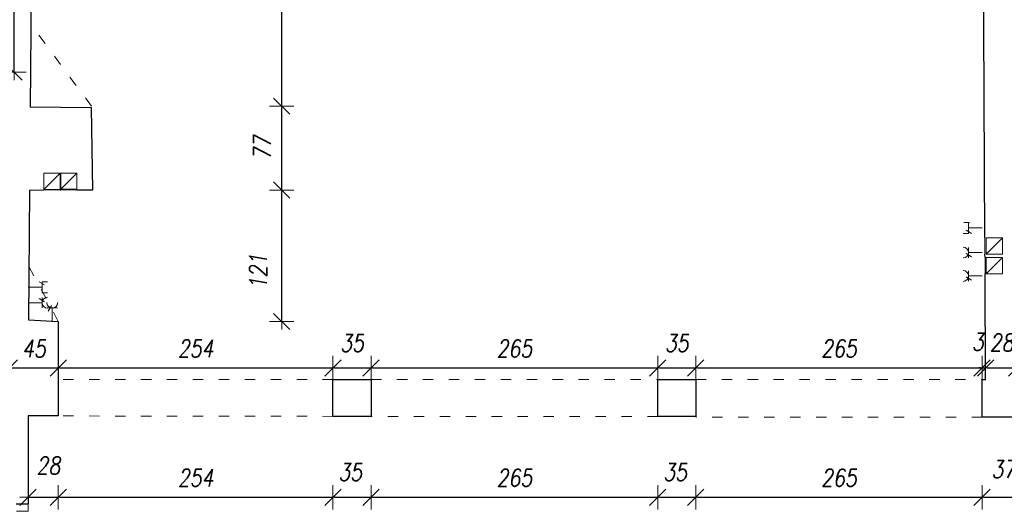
# Model space of a CAD drawing. Header units: millimetres. Extents: x -58431 to 28973, y -32170 to 9431.
# Tile 21 of 54: x -43813 to -34707, y -9035 to -4495. Entities that reach past the tile are written whole.
import ezdxf

# ---------------------------------------------------------------- set-up
doc = ezdxf.new("R2010")
doc.units = ezdxf.units.MM
doc.header["$LTSCALE"] = 8
doc.linetypes.add('ACAD_ISO03W100', pattern=[30, 12, -18])
doc.layers.get('Defpoints').update_dxf_attribs({"lineweight": 0})
for name, color, linetype, lineweight in [('A_DIMEN', 7, 'Continuous', 0), ('BAM_OPISY POWIERZCHNI', 40, 'Continuous', 0), ('instalacje', 6, 'Continuous', 0), ('OTWARCIE WENTYLACJI', 255, 'Continuous', 0), ('piętro_dzwi i okna', 3, 'Continuous', 0), ('piętro_podciąg', 2, 'ACAD_ISO03W100', 0), ('piętro_rzut', 7, 'Continuous', 30)]:
    doc.layers.add(name, color=color, linetype=linetype, lineweight=lineweight)
doc.styles.add('ROMANS1', font='romans.shx', dxfattribs={"width": 0.8, "oblique": 10})
doc.dimstyles.new('NARCH100', dxfattribs={"dimscale": 100, "dimtxt": 1.6, "dimasz": 0.15, "dimexe": 0, "dimexo": 0, "dimgap": 1, "dimtad": 1, "dimdec": 0, "dimlfac": 0.1, "dimrnd": 1, "dimdsep": 46, "dimtxsty": 'ROMANS1', "dimblk": 'wym', "dimcen": -1.5, "dimse1": 1, "dimse2": 1, "dimclrd": 4, "dimclre": 4, "dimclrt": 3, "dimadec": 0, "dimazin": 0, "dimtfac": 0.04, "dimtdec": 0, "dimtmove": 2, "dimatfit": 3, "dimldrblk": 'wym', "dimfxl": 0, "dimtolj": 1, "dimarcsym": 0})

# ---------------------------------------------------------------- blocks, each defined once
blk = doc.blocks.new('wym')
at = {"layer": 'A_DIMEN', "color": 4, "ltscale": 100}
for p, q in [((0, -7.5), (0, 7.5)), ((-5, -5), (5, 5)), ((-5, 0), (5, 0))]:
    blk.add_line(p, q, dxfattribs=at)
blk = doc.blocks.new('*D724')
at = {"layer": 'BAM_OPISY POWIERZCHNI', "color": 4, "lineweight": -2, "transparency": 16777216}
blk.add_line((-43892.5, -7711.9), (-43471, -7711.9), dxfattribs=at)
at = {"layer": 'Defpoints', "color": 0, "transparency": 16777216}
for p in [(-43907.5, -7543.8), (-43456, -7711.9), (-43456, -8154.8)]:
    blk.add_point(p, dxfattribs=at)
at = {"layer": 'BAM_OPISY POWIERZCHNI', "color": 4, "lineweight": -2, "transparency": 16777216, "xscale": 15, "yscale": 15, "zscale": 15, "rotation": 179.9999999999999}
blk.add_blockref('wym', (-43907.5, -7711.9), dxfattribs=at)
at = {"layer": 'BAM_OPISY POWIERZCHNI', "color": 4, "lineweight": -2, "transparency": 16777216, "xscale": 15, "yscale": 15, "zscale": 15}
blk.add_blockref('wym', (-43456, -7711.9), dxfattribs=at)
at = {"layer": 'BAM_OPISY POWIERZCHNI', "color": 3, "transparency": 16777216, "insert": (-43681.7, -7531.9), "char_height": 160, "attachment_point": 5, "style": 'ROMANS1'}
blk.add_mtext('\\A1;45', dxfattribs=at)
blk = doc.blocks.new('*D725')
at = {"layer": 'BAM_OPISY POWIERZCHNI', "color": 4, "lineweight": -2, "transparency": 16777216}
blk.add_line((-43441, -7711.9), (-40930.5, -7711.9), dxfattribs=at)
at = {"layer": 'Defpoints', "color": 0, "transparency": 16777216}
for p in [(-40915.5, -7711.9), (-40915.5, -7818.4), (-43456, -8154.8)]:
    blk.add_point(p, dxfattribs=at)
at = {"layer": 'BAM_OPISY POWIERZCHNI', "color": 4, "lineweight": -2, "transparency": 16777216, "xscale": 15, "yscale": 15, "zscale": 15, "rotation": 179.9999999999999}
blk.add_blockref('wym', (-43456, -7711.9), dxfattribs=at)
at = {"layer": 'BAM_OPISY POWIERZCHNI', "color": 4, "lineweight": -2, "transparency": 16777216, "xscale": 15, "yscale": 15, "zscale": 15}
blk.add_blockref('wym', (-40915.5, -7711.9), dxfattribs=at)
at = {"layer": 'BAM_OPISY POWIERZCHNI', "color": 3, "transparency": 16777216, "insert": (-42185.7, -7531.9), "char_height": 160, "attachment_point": 5, "style": 'ROMANS1'}
blk.add_mtext('\\A1;254', dxfattribs=at)
blk = doc.blocks.new('*D726')
at = {"layer": 'BAM_OPISY POWIERZCHNI', "color": 4, "lineweight": -2, "transparency": 16777216}
blk.add_line((-40900.5, -7711.9), (-40579, -7711.9), dxfattribs=at)
at = {"layer": 'Defpoints', "color": 0, "transparency": 16777216}
for p in [(-40564, -7711.9), (-40915.5, -7818.4), (-40564, -7818.4)]:
    blk.add_point(p, dxfattribs=at)
at = {"layer": 'BAM_OPISY POWIERZCHNI', "color": 4, "lineweight": -2, "transparency": 16777216, "xscale": 15, "yscale": 15, "zscale": 15, "rotation": 179.9999999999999}
blk.add_blockref('wym', (-40915.5, -7711.9), dxfattribs=at)
at = {"layer": 'BAM_OPISY POWIERZCHNI', "color": 4, "lineweight": -2, "transparency": 16777216, "xscale": 15, "yscale": 15, "zscale": 15}
blk.add_blockref('wym', (-40564, -7711.9), dxfattribs=at)
at = {"layer": 'BAM_OPISY POWIERZCHNI', "color": 3, "transparency": 16777216, "insert": (-40739.7, -7481.9), "char_height": 160, "attachment_point": 5, "style": 'ROMANS1'}
blk.add_mtext('\\A1;35', dxfattribs=at)
blk = doc.blocks.new('*D727')
at = {"layer": 'BAM_OPISY POWIERZCHNI', "color": 4, "lineweight": -2, "transparency": 16777216}
blk.add_line((-40549, -7711.9), (-37927.3, -7711.9), dxfattribs=at)
at = {"layer": 'Defpoints', "color": 0, "transparency": 16777216}
for p in [(-37912.3, -7711.9), (-40564, -7818.4), (-37912.3, -7818.4)]:
    blk.add_point(p, dxfattribs=at)
at = {"layer": 'BAM_OPISY POWIERZCHNI', "color": 4, "lineweight": -2, "transparency": 16777216, "xscale": 15, "yscale": 15, "zscale": 15, "rotation": 179.9999999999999}
blk.add_blockref('wym', (-40564, -7711.9), dxfattribs=at)
at = {"layer": 'BAM_OPISY POWIERZCHNI', "color": 4, "lineweight": -2, "transparency": 16777216, "xscale": 15, "yscale": 15, "zscale": 15}
blk.add_blockref('wym', (-37912.3, -7711.9), dxfattribs=at)
at = {"layer": 'BAM_OPISY POWIERZCHNI', "color": 3, "transparency": 16777216, "insert": (-39238.1, -7531.9), "char_height": 160, "attachment_point": 5, "style": 'ROMANS1'}
blk.add_mtext('\\A1;265', dxfattribs=at)
blk = doc.blocks.new('*D728')
at = {"layer": 'BAM_OPISY POWIERZCHNI', "color": 4, "lineweight": -2, "transparency": 16777216}
blk.add_line((-37897.3, -7711.9), (-37575.8, -7711.9), dxfattribs=at)
at = {"layer": 'Defpoints', "color": 0, "transparency": 16777216}
for p in [(-37560.8, -7711.9), (-37912.3, -7818.4), (-37560.8, -7818.4)]:
    blk.add_point(p, dxfattribs=at)
at = {"layer": 'BAM_OPISY POWIERZCHNI', "color": 4, "lineweight": -2, "transparency": 16777216, "xscale": 15, "yscale": 15, "zscale": 15, "rotation": 179.9999999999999}
blk.add_blockref('wym', (-37912.3, -7711.9), dxfattribs=at)
at = {"layer": 'BAM_OPISY POWIERZCHNI', "color": 4, "lineweight": -2, "transparency": 16777216, "xscale": 15, "yscale": 15, "zscale": 15}
blk.add_blockref('wym', (-37560.8, -7711.9), dxfattribs=at)
at = {"layer": 'BAM_OPISY POWIERZCHNI', "color": 3, "transparency": 16777216, "insert": (-37736.6, -7481.9), "char_height": 160, "attachment_point": 5, "style": 'ROMANS1'}
blk.add_mtext('\\A1;35', dxfattribs=at)
blk = doc.blocks.new('*D729')
at = {"layer": 'BAM_OPISY POWIERZCHNI', "color": 4, "lineweight": -2, "transparency": 16777216}
blk.add_line((-37545.8, -7711.9), (-34927.5, -7711.9), dxfattribs=at)
at = {"layer": 'Defpoints', "color": 0, "transparency": 16777216}
for p in [(-34912.5, -7711.9), (-37560.8, -7818.4), (-34912.5, -7817.9)]:
    blk.add_point(p, dxfattribs=at)
at = {"layer": 'BAM_OPISY POWIERZCHNI', "color": 4, "lineweight": -2, "transparency": 16777216, "xscale": 15, "yscale": 15, "zscale": 15, "rotation": 179.9999999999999}
blk.add_blockref('wym', (-37560.8, -7711.9), dxfattribs=at)
at = {"layer": 'BAM_OPISY POWIERZCHNI', "color": 4, "lineweight": -2, "transparency": 16777216, "xscale": 15, "yscale": 15, "zscale": 15}
blk.add_blockref('wym', (-34912.5, -7711.9), dxfattribs=at)
at = {"layer": 'BAM_OPISY POWIERZCHNI', "color": 3, "transparency": 16777216, "insert": (-36236.7, -7531.9), "char_height": 160, "attachment_point": 5, "style": 'ROMANS1'}
blk.add_mtext('\\A1;265', dxfattribs=at)
blk = doc.blocks.new('*D730')
at = {"layer": 'BAM_OPISY POWIERZCHNI', "color": 4, "lineweight": -2, "transparency": 16777216}
for p, q in [((-34927.5, -7711.9), (-34942.5, -7711.9)), ((-34912.5, -7711.9), (-34879.8, -7711.9)), ((-34864.8, -7711.9), (-34849.8, -7711.9))]:
    blk.add_line(p, q, dxfattribs=at)
at = {"layer": 'Defpoints', "color": 0, "transparency": 16777216}
for p in [(-34879.8, -7711.9), (-34912.5, -7817.9), (-34879.8, -7817.7)]:
    blk.add_point(p, dxfattribs=at)
at = {"layer": 'BAM_OPISY POWIERZCHNI', "color": 4, "lineweight": -2, "transparency": 16777216, "xscale": 15, "yscale": 15, "zscale": 15}
for p, rotation in [((-34912.5, -7711.9), 359.9999999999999), ((-34879.8, -7711.9), 179.9999999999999)]:
    blk.add_blockref('wym', p, dxfattribs=dict(at, rotation=rotation))
at = {"layer": 'BAM_OPISY POWIERZCHNI', "color": 3, "transparency": 16777216, "insert": (-34953, -7470.8), "char_height": 160, "attachment_point": 5, "style": 'ROMANS1'}
blk.add_mtext('\\A1;3', dxfattribs=at)
blk = doc.blocks.new('*D731')
at = {"layer": 'BAM_OPISY POWIERZCHNI', "color": 4, "lineweight": -2, "transparency": 16777216}
blk.add_line((-34864.8, -7711.9), (-34609.8, -7711.9), dxfattribs=at)
at = {"layer": 'Defpoints', "color": 0, "transparency": 16777216}
for p in [(-34594.8, -7711.9), (-34879.8, -7817.7), (-34594.8, -7821.2)]:
    blk.add_point(p, dxfattribs=at)
at = {"layer": 'BAM_OPISY POWIERZCHNI', "color": 4, "lineweight": -2, "transparency": 16777216, "xscale": 15, "yscale": 15, "zscale": 15, "rotation": 179.9999999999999}
blk.add_blockref('wym', (-34879.8, -7711.9), dxfattribs=at)
at = {"layer": 'BAM_OPISY POWIERZCHNI', "color": 4, "lineweight": -2, "transparency": 16777216, "xscale": 15, "yscale": 15, "zscale": 15}
blk.add_blockref('wym', (-34594.8, -7711.9), dxfattribs=at)
at = {"layer": 'BAM_OPISY POWIERZCHNI', "color": 3, "transparency": 16777216, "insert": (-34731.6, -7477.1), "char_height": 160, "attachment_point": 5, "style": 'ROMANS1'}
blk.add_mtext('\\A1;28', dxfattribs=at)
blk = doc.blocks.new('*D757')
at = {"layer": 'BAM_OPISY POWIERZCHNI', "color": 4, "lineweight": -2, "transparency": 16777216}
blk.add_line((-43720.8, -8906.4), (-43471, -8906.4), dxfattribs=at)
at = {"layer": 'Defpoints', "color": 0, "transparency": 16777216}
for p in [(-43735.8, -8154.8), (-43456, -8154.8), (-43456, -8906.4)]:
    blk.add_point(p, dxfattribs=at)
at = {"layer": 'BAM_OPISY POWIERZCHNI', "color": 4, "lineweight": -2, "transparency": 16777216, "xscale": 15, "yscale": 15, "zscale": 15, "rotation": 179.9999999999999}
blk.add_blockref('wym', (-43735.8, -8906.4), dxfattribs=at)
at = {"layer": 'BAM_OPISY POWIERZCHNI', "color": 4, "lineweight": -2, "transparency": 16777216, "xscale": 15, "yscale": 15, "zscale": 15}
blk.add_blockref('wym', (-43456, -8906.4), dxfattribs=at)
at = {"layer": 'BAM_OPISY POWIERZCHNI', "color": 3, "transparency": 16777216, "insert": (-43548, -8613.5), "char_height": 160, "attachment_point": 5, "style": 'ROMANS1'}
blk.add_mtext('\\A1;28', dxfattribs=at)
blk = doc.blocks.new('*D758')
at = {"layer": 'BAM_OPISY POWIERZCHNI', "color": 4, "lineweight": -2, "transparency": 16777216}
blk.add_line((-43441, -8906.4), (-40930.5, -8906.4), dxfattribs=at)
at = {"layer": 'Defpoints', "color": 0, "transparency": 16777216}
for p in [(-43456, -8154.8), (-40915.5, -8158.5), (-40915.5, -8906.4)]:
    blk.add_point(p, dxfattribs=at)
at = {"layer": 'BAM_OPISY POWIERZCHNI', "color": 4, "lineweight": -2, "transparency": 16777216, "xscale": 15, "yscale": 15, "zscale": 15, "rotation": 179.9999999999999}
blk.add_blockref('wym', (-43456, -8906.4), dxfattribs=at)
at = {"layer": 'BAM_OPISY POWIERZCHNI', "color": 4, "lineweight": -2, "transparency": 16777216, "xscale": 15, "yscale": 15, "zscale": 15}
blk.add_blockref('wym', (-40915.5, -8906.4), dxfattribs=at)
at = {"layer": 'BAM_OPISY POWIERZCHNI', "color": 3, "transparency": 16777216, "insert": (-42185.7, -8726.4), "char_height": 160, "attachment_point": 5, "style": 'ROMANS1'}
blk.add_mtext('\\A1;254', dxfattribs=at)
blk = doc.blocks.new('*D759')
at = {"layer": 'BAM_OPISY POWIERZCHNI', "color": 4, "lineweight": -2, "transparency": 16777216}
blk.add_line((-40900.5, -8906.4), (-40579, -8906.4), dxfattribs=at)
at = {"layer": 'Defpoints', "color": 0, "transparency": 16777216}
for p in [(-40915.5, -8158.5), (-40564, -8158.5), (-40564, -8906.4)]:
    blk.add_point(p, dxfattribs=at)
at = {"layer": 'BAM_OPISY POWIERZCHNI', "color": 4, "lineweight": -2, "transparency": 16777216, "xscale": 15, "yscale": 15, "zscale": 15, "rotation": 179.9999999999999}
blk.add_blockref('wym', (-40915.5, -8906.4), dxfattribs=at)
at = {"layer": 'BAM_OPISY POWIERZCHNI', "color": 4, "lineweight": -2, "transparency": 16777216, "xscale": 15, "yscale": 15, "zscale": 15}
blk.add_blockref('wym', (-40564, -8906.4), dxfattribs=at)
at = {"layer": 'BAM_OPISY POWIERZCHNI', "color": 3, "transparency": 16777216, "insert": (-40756.6, -8673.6), "char_height": 160, "attachment_point": 5, "style": 'ROMANS1'}
blk.add_mtext('\\A1;35', dxfattribs=at)
blk = doc.blocks.new('*D760')
at = {"layer": 'BAM_OPISY POWIERZCHNI', "color": 4, "lineweight": -2, "transparency": 16777216}
blk.add_line((-40549, -8906.4), (-37927.3, -8906.4), dxfattribs=at)
at = {"layer": 'Defpoints', "color": 0, "transparency": 16777216}
for p in [(-40564, -8158.5), (-37912.3, -8158.5), (-37912.3, -8906.4)]:
    blk.add_point(p, dxfattribs=at)
at = {"layer": 'BAM_OPISY POWIERZCHNI', "color": 4, "lineweight": -2, "transparency": 16777216, "xscale": 15, "yscale": 15, "zscale": 15, "rotation": 179.9999999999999}
blk.add_blockref('wym', (-40564, -8906.4), dxfattribs=at)
at = {"layer": 'BAM_OPISY POWIERZCHNI', "color": 4, "lineweight": -2, "transparency": 16777216, "xscale": 15, "yscale": 15, "zscale": 15}
blk.add_blockref('wym', (-37912.3, -8906.4), dxfattribs=at)
at = {"layer": 'BAM_OPISY POWIERZCHNI', "color": 3, "transparency": 16777216, "insert": (-39238.1, -8726.4), "char_height": 160, "attachment_point": 5, "style": 'ROMANS1'}
blk.add_mtext('\\A1;265', dxfattribs=at)
blk = doc.blocks.new('*D761')
at = {"layer": 'BAM_OPISY POWIERZCHNI', "color": 4, "lineweight": -2, "transparency": 16777216}
blk.add_line((-37897.3, -8906.4), (-37575.8, -8906.4), dxfattribs=at)
at = {"layer": 'Defpoints', "color": 0, "transparency": 16777216}
for p in [(-37912.3, -8158.5), (-37560.8, -8158.5), (-37560.8, -8906.4)]:
    blk.add_point(p, dxfattribs=at)
at = {"layer": 'BAM_OPISY POWIERZCHNI', "color": 4, "lineweight": -2, "transparency": 16777216, "xscale": 15, "yscale": 15, "zscale": 15, "rotation": 179.9999999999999}
blk.add_blockref('wym', (-37912.3, -8906.4), dxfattribs=at)
at = {"layer": 'BAM_OPISY POWIERZCHNI', "color": 4, "lineweight": -2, "transparency": 16777216, "xscale": 15, "yscale": 15, "zscale": 15}
blk.add_blockref('wym', (-37560.8, -8906.4), dxfattribs=at)
at = {"layer": 'BAM_OPISY POWIERZCHNI', "color": 3, "transparency": 16777216, "insert": (-37751.6, -8673.6), "char_height": 160, "attachment_point": 5, "style": 'ROMANS1'}
blk.add_mtext('\\A1;35', dxfattribs=at)
blk = doc.blocks.new('*D762')
at = {"layer": 'BAM_OPISY POWIERZCHNI', "color": 4, "lineweight": -2, "transparency": 16777216}
blk.add_line((-37545.8, -8906.4), (-34927.5, -8906.4), dxfattribs=at)
at = {"layer": 'Defpoints', "color": 0, "transparency": 16777216}
for p in [(-37560.8, -8158.5), (-34912.5, -8166), (-34912.5, -8906.4)]:
    blk.add_point(p, dxfattribs=at)
at = {"layer": 'BAM_OPISY POWIERZCHNI', "color": 4, "lineweight": -2, "transparency": 16777216, "xscale": 15, "yscale": 15, "zscale": 15, "rotation": 179.9999999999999}
blk.add_blockref('wym', (-37560.8, -8906.4), dxfattribs=at)
at = {"layer": 'BAM_OPISY POWIERZCHNI', "color": 4, "lineweight": -2, "transparency": 16777216, "xscale": 15, "yscale": 15, "zscale": 15}
blk.add_blockref('wym', (-34912.5, -8906.4), dxfattribs=at)
at = {"layer": 'BAM_OPISY POWIERZCHNI', "color": 3, "transparency": 16777216, "insert": (-36236.7, -8726.4), "char_height": 160, "attachment_point": 5, "style": 'ROMANS1'}
blk.add_mtext('\\A1;265', dxfattribs=at)
blk = doc.blocks.new('*D603')
at = {"layer": 'BAM_OPISY POWIERZCHNI', "color": 4, "lineweight": -2, "transparency": 16777216}
blk.add_line((-34897.5, -8906.4), (-34553.5, -8906.4), dxfattribs=at)
at = {"layer": 'Defpoints', "color": 0, "transparency": 16777216}
for p in [(-34912.5, -8166), (-34538.5, -8168.3), (-34538.5, -8906.4)]:
    blk.add_point(p, dxfattribs=at)
at = {"layer": 'BAM_OPISY POWIERZCHNI', "color": 4, "lineweight": -2, "transparency": 16777216, "xscale": 15, "yscale": 15, "zscale": 15, "rotation": 179.9999999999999}
blk.add_blockref('wym', (-34912.5, -8906.4), dxfattribs=at)
at = {"layer": 'BAM_OPISY POWIERZCHNI', "color": 4, "lineweight": -2, "transparency": 16777216, "xscale": 15, "yscale": 15, "zscale": 15}
blk.add_blockref('wym', (-34538.5, -8906.4), dxfattribs=at)
at = {"layer": 'BAM_OPISY POWIERZCHNI', "color": 3, "transparency": 16777216, "insert": (-34716.4, -8647.2), "char_height": 160, "attachment_point": 5, "style": 'ROMANS1'}
blk.add_mtext('\\A1;37', dxfattribs=at)
blk = doc.blocks.new('*D637')
at = {"layer": 'BAM_OPISY POWIERZCHNI', "color": 4, "lineweight": -2, "transparency": 16777216}
blk.add_line((-43865.1, -4964.6), (-43865.1, -1947), dxfattribs=at)
at = {"layer": 'Defpoints', "color": 0, "transparency": 16777216}
for p in [(-43865.1, -1932), (-43865.1, -1932), (-43875.4, -4979.6)]:
    blk.add_point(p, dxfattribs=at)
at = {"layer": 'BAM_OPISY POWIERZCHNI', "color": 4, "lineweight": -2, "transparency": 16777216, "xscale": 15, "yscale": 15, "zscale": 15}
for p, rotation in [((-43865.1, -1932), 90), ((-43865.1, -4979.6), 270)]:
    blk.add_blockref('wym', p, dxfattribs=dict(at, rotation=rotation))
at = {"layer": 'BAM_OPISY POWIERZCHNI', "color": 3, "transparency": 16777216, "insert": (-44045.1, -3455.8), "char_height": 160, "attachment_point": 5, "rotation": 90, "style": 'ROMANS1'}
blk.add_mtext('\\A1;305', dxfattribs=at)
blk = doc.blocks.new('*D638')
at = {"layer": 'BAM_OPISY POWIERZCHNI', "color": 4, "lineweight": -2, "transparency": 16777216}
blk.add_line((-41390.1, -7267.3), (-41390.1, -6083.1), dxfattribs=at)
at = {"layer": 'Defpoints', "color": 0, "transparency": 16777216}
for p in [(-43722.2, -6068.1), (-41390.1, -6068.1), (-43456, -7282.3)]:
    blk.add_point(p, dxfattribs=at)
at = {"layer": 'BAM_OPISY POWIERZCHNI', "color": 4, "lineweight": -2, "transparency": 16777216, "xscale": 15, "yscale": 15, "zscale": 15}
for p, rotation in [((-41390.1, -6068.1), 90), ((-41390.1, -7282.3), 270)]:
    blk.add_blockref('wym', p, dxfattribs=dict(at, rotation=rotation))
at = {"layer": 'BAM_OPISY POWIERZCHNI', "color": 3, "transparency": 16777216, "insert": (-41608.4, -6822.1), "char_height": 160, "attachment_point": 5, "rotation": 90, "style": 'ROMANS1'}
blk.add_mtext('\\A1;121', dxfattribs=at)
blk = doc.blocks.new('*D639')
at = {"layer": 'BAM_OPISY POWIERZCHNI', "color": 4, "lineweight": -2, "transparency": 16777216}
blk.add_line((-41390.1, -6053.1), (-41390.1, -5309.2), dxfattribs=at)
at = {"layer": 'Defpoints', "color": 0, "transparency": 16777216}
for p in [(-43148.1, -5294.2), (-41390.1, -5294.2), (-43722.2, -6068.1)]:
    blk.add_point(p, dxfattribs=at)
at = {"layer": 'BAM_OPISY POWIERZCHNI', "color": 4, "lineweight": -2, "transparency": 16777216, "xscale": 15, "yscale": 15, "zscale": 15}
for p, rotation in [((-41390.1, -5294.2), 90), ((-41390.1, -6068.1), 270)]:
    blk.add_blockref('wym', p, dxfattribs=dict(at, rotation=rotation))
at = {"layer": 'BAM_OPISY POWIERZCHNI', "color": 3, "transparency": 16777216, "insert": (-41570.1, -5681.2), "char_height": 160, "attachment_point": 5, "rotation": 90, "style": 'ROMANS1'}
blk.add_mtext('\\A1;77', dxfattribs=at)
blk = doc.blocks.new('*D640')
at = {"layer": 'BAM_OPISY POWIERZCHNI', "color": 4, "lineweight": -2, "transparency": 16777216}
blk.add_line((-41390.1, -5279.2), (-41390.1, -2154.4), dxfattribs=at)
at = {"layer": 'Defpoints', "color": 0, "transparency": 16777216}
for p in [(-43687.3, -2139.4), (-41390.1, -2139.4), (-43148.1, -5294.2)]:
    blk.add_point(p, dxfattribs=at)
at = {"layer": 'BAM_OPISY POWIERZCHNI', "color": 4, "lineweight": -2, "transparency": 16777216, "xscale": 15, "yscale": 15, "zscale": 15}
for p, rotation in [((-41390.1, -2139.4), 90), ((-41390.1, -5294.2), 270)]:
    blk.add_blockref('wym', p, dxfattribs=dict(at, rotation=rotation))
at = {"layer": 'BAM_OPISY POWIERZCHNI', "color": 3, "transparency": 16777216, "insert": (-41570.1, -3716.8), "char_height": 160, "attachment_point": 5, "rotation": 90, "style": 'ROMANS1'}
blk.add_mtext('\\A1;315', dxfattribs=at)

msp = doc.modelspace()

# ---------------------------------------------------------------- linework, layer by layer
at = {"layer": 'instalacje'}
for p, q in [((-43589.2, -6062.1), (-43438.7, -5911.7)), ((-43438.7, -5911.7), (-43589.2, -5911.7)), ((-43589.2, -5911.7), (-43589.2, -6062.1)), ((-43438.7, -6062.1), (-43438.7, -5911.7)), ((-43434, -6061.6), (-43283.4, -5911.3)), ((-43283.4, -5911.3), (-43434, -5911.3)), ((-43434, -5911.3), (-43434, -6061.6)), ((-43283.4, -6061.6), (-43283.4, -5911.3)), ((-43589.2, -6062.1), (-43438.7, -6062.1)), ((-43434, -6061.6), (-43283.4, -6061.6)), ((-34874.7, -6659.8), (-34724.2, -6509.4)), ((-34724.2, -6509.4), (-34874.7, -6509.4)), ((-34874.7, -6509.4), (-34874.7, -6659.8)), ((-34724.2, -6659.8), (-34724.2, -6509.4)), ((-34874.7, -6659.8), (-34724.2, -6659.8)), ((-34874.7, -6842.1), (-34724.2, -6691.7)), ((-34724.2, -6691.7), (-34874.7, -6691.7)), ((-34874.7, -6691.7), (-34874.7, -6842.1)), ((-34724.2, -6842.1), (-34724.2, -6691.7)), ((-34874.7, -6842.1), (-34724.2, -6842.1))]:
    msp.add_line(p, q, dxfattribs=at)
for points in [[(-35080.7, -6368.1), (-35030.5, -6368.1)], [(-35038.4, -6368.1), (-35038.4, -6468.6)], [(-35060, -6439.9), (-35010.3, -6469.8)], [(-35038.4, -6418.4), (-34910.4, -6418.4)], [(-35088.6, -6468.6), (-35038.4, -6468.6)], [(-35038.4, -6693.5), (-35038.4, -6597.6)], [(-35038.4, -6645.5), (-34910.4, -6645.5)], [(-35060, -6654.2), (-35010.3, -6684)], [(-35038.4, -6909.4), (-35038.4, -6813.5)], [(-43584.1, -6944.9), (-43633.8, -6915)], [(-43605.7, -7016.6), (-43605.7, -6916.1)], [(-43555.4, -6916.1), (-43605.7, -6916.1)], [(-35060, -6870.1), (-35010.3, -6899.9)], [(-35038.4, -6861.4), (-34910.4, -6861.4)], [(-43605.7, -6966.4), (-43733.7, -6966.4)], [(-43584.1, -7100.2), (-43633.8, -7070.3)], [(-43555.4, -7016.6), (-43605.7, -7016.6)], [(-43605.7, -7060.8), (-43605.7, -7156.8)], [(-43605.7, -7108.8), (-43733.7, -7108.8)], [(-43559.4, -7157.8), (-43463.5, -7157.8)], [(-43520, -7136.2), (-43549.9, -7185.9)], [(-43511.4, -7157.8), (-43511.4, -7285.8)]]:
    msp.add_lwpolyline(points, dxfattribs=at)
for centre, start, end in [((-35088.6, -6645.5), 270, 90), ((-35088.6, -6861.4), 270, 90), ((-43555.4, -7108.8), 90, 270), ((-43511.4, -7107.6), 180, 360)]:
    msp.add_arc(centre, 50.2, start, end, dxfattribs=at)
at = {"layer": 'OTWARCIE WENTYLACJI'}
for points in [[(-43438.7, -6066.7), (-43589.2, -6067.4)], [(-43283.4, -6065.9), (-43434, -6066.6)], [(-34885.9, -6659.8), (-34886.7, -6509.4)], [(-34884.9, -6842.1), (-34885.7, -6691.7)]]:
    msp.add_lwpolyline(points, dxfattribs=at)
at = {"layer": 'piętro_dzwi i okna'}
for p, q in [((-43735.8, -9035.4), (-43842.1, -9035.4)), ((-43735.8, -9034.4), (-43735.8, -9035.4))]:
    msp.add_line(p, q, dxfattribs=at)
msp.add_lwpolyline([(-43735.8, -9034.4), (-43735.8, -8966.8)], dxfattribs=at)
at = {"layer": 'piętro_podciąg'}
for points in [[(-43148.1, -5294.2), (-43708.6, -4539.7)], [(-43456, -7282.3), (-43728.5, -6774.1)], [(-40915.5, -7818.4), (-43456, -7818.4)], [(-40564, -7818.4), (-37912.3, -7818.4)], [(-37560.8, -7818.4), (-34896.1, -7817.8)], [(-40915.5, -8158.5), (-43456, -8154.8)], [(-37912.3, -8158.5), (-40564, -8158.5)], [(-34912.5, -8166), (-37560.8, -8166)]]:
    msp.add_lwpolyline(points, dxfattribs=at)
at = {"layer": 'piętro_rzut'}
for p, q in [((-43456, -7795.6), (-43456, -8154.8)), ((-43456, -8154.8), (-43735.8, -8154.8)), ((-43735.8, -8154.8), (-43735.8, -8966.8))]:
    msp.add_line(p, q, dxfattribs=at)
for points in [[(-42725, -2139.4), (-43687.3, -2139.4), (-43715.4, -5303.3)], [(-34886.7, -6509.4), (-34904, -3247.4), (-34904, -2667.4), (-34837.7, -2667.4), (-34837.7, -2139.4), (-35864.5, -2128.9)], [(-43283.4, -6065.9), (-43135.7, -6065.1), (-43147.8, -5308.4), (-43715.4, -5303.3)], [(-43722.2, -6068.1), (-43732.9, -7266.4), (-43456, -7282.3), (-43456, -7795.6)], [(-43722.2, -6068.1), (-43589.2, -6067.4)], [(-43438.7, -6066.7), (-43434, -6066.6)], [(-34885.7, -6691.7), (-34885.9, -6659.8)], [(-34879.8, -7817.7), (-34884.9, -6842.1)], [(-34877.9, -8166), (-34912.5, -8166), (-34912.5, -7817.9), (-34879.8, -7817.7)], [(-34592.5, -8166), (-34877.9, -8166)], [(-43844.4, -8966.8), (-43735.8, -8966.8)]]:
    msp.add_lwpolyline(points, dxfattribs=at)
for points in [[(-40915.5, -7818.4), (-40564, -7818.4), (-40564, -8158.5), (-40915.5, -8158.5)], [(-37912.3, -7818.4), (-37560.8, -7818.4), (-37560.8, -8158.5), (-37912.3, -8158.5)]]:
    msp.add_lwpolyline(points, close=True, dxfattribs=at)

# ---------------------------------------------------------------- dimensions: what is measured, and where the dimension line sits
at = {"layer": 'BAM_OPISY POWIERZCHNI'}
for base, p1, p2, picture, middle in [((-43865.1, -1932), (-43875.4, -4979.6), (-43865.1, -1932), '*D637', (-44045.1, -3455.8)), ((-41390.1, -2139.4), (-43148.1, -5294.2), (-43687.3, -2139.4), '*D640', (-41570.1, -3716.8)), ((-41390.1, -5294.2), (-43722.2, -6068.1), (-43148.1, -5294.2), '*D639', (-41570.1, -5681.2))]:
    dim = msp.add_linear_dim(base=base, p1=p1, p2=p2, angle=90, dimstyle='NARCH100', dxfattribs=at)
    dim.commit()
    dim.dimension.update_dxf_attribs({"geometry": picture, "text_midpoint": middle})
dim = msp.add_linear_dim(base=(-41390.1, -6068.1), p1=(-43456, -7282.3), p2=(-43722.2, -6068.1), angle=90, dimstyle='NARCH100', dxfattribs=at)
dim.commit()
dim.dimension.update_dxf_attribs({"geometry": '*D638', "text_midpoint": (-41608.4, -6822.1), "dimtype": 160})
for base, p1, p2, picture, middle in [((-34879.8, -7711.9), (-34912.5, -7817.9), (-34879.8, -7817.7), '*D730', (-34953, -7470.8)), ((-34594.7954, -7711.9386), (-34879.7721, -7817.7246), (-34594.7954, -7821.217), '*D731', (-34731.5859, -7477.1209)), ((-43456, -8906.4), (-43735.8, -8154.8), (-43456, -8154.8), '*D757', (-43548, -8613.5)), ((-40564, -8906.4), (-40915.5, -8158.5), (-40564, -8158.5), '*D759', (-40756.6, -8673.6)), ((-37560.8, -8906.4), (-37912.3, -8158.5), (-37560.8, -8158.5), '*D761', (-37751.6, -8673.6)), ((-34538.5, -8906.4), (-34912.5, -8166), (-34538.5, -8168.3), '*D603', (-34716.4, -8647.2))]:
    dim = msp.add_linear_dim(base=base, p1=p1, p2=p2, dimstyle='NARCH100', dxfattribs=at)
    dim.commit()
    dim.dimension.update_dxf_attribs({"geometry": picture, "text_midpoint": middle, "dimtype": 160})
for base, p1, p2, picture, middle in [((-43456, -7711.9), (-43907.5, -7543.8), (-43456, -8154.8), '*D724', (-43681.7, -7531.9)), ((-40915.5, -7711.9), (-43456, -8154.8), (-40915.5, -7818.4), '*D725', (-42185.7, -7531.9)), ((-40564, -7711.9), (-40915.5, -7818.4), (-40564, -7818.4), '*D726', (-40739.7, -7481.9)), ((-37912.3, -7711.9), (-40564, -7818.4), (-37912.3, -7818.4), '*D727', (-39238.1, -7531.9)), ((-37560.8, -7711.9), (-37912.3, -7818.4), (-37560.8, -7818.4), '*D728', (-37736.6, -7481.9)), ((-34912.5, -7711.9), (-37560.8, -7818.4), (-34912.5, -7817.9), '*D729', (-36236.7, -7531.9)), ((-40915.5, -8906.4), (-43456, -8154.8), (-40915.5, -8158.5), '*D758', (-42185.7, -8726.4)), ((-37912.3, -8906.4), (-40564, -8158.5), (-37912.3, -8158.5), '*D760', (-39238.1, -8726.4)), ((-34912.5, -8906.4), (-37560.8, -8158.5), (-34912.5, -8166), '*D762', (-36236.7, -8726.4))]:
    dim = msp.add_linear_dim(base=base, p1=p1, p2=p2, dimstyle='NARCH100', dxfattribs=at)
    dim.commit()
    dim.dimension.update_dxf_attribs({"geometry": picture, "text_midpoint": middle})

doc.saveas('drawing.dxf')
